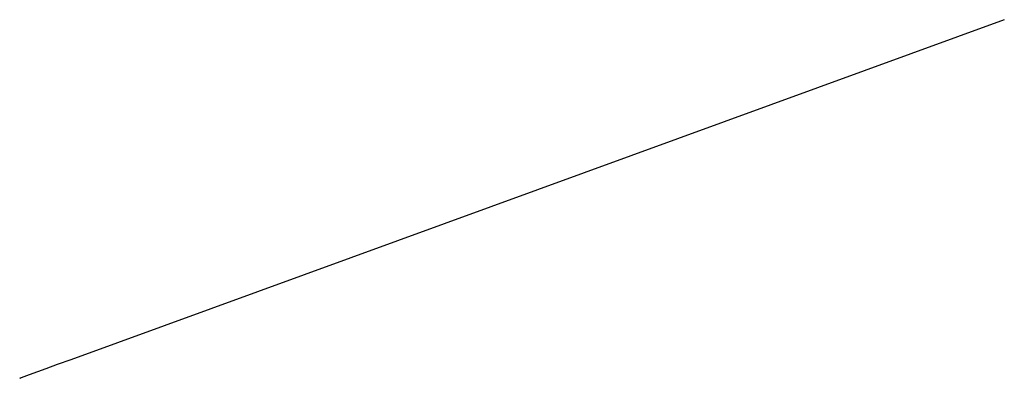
# Model space of a CAD drawing. Header units: centimetres. Extents: x 0.2 to 3.39, y 1.56 to 2.72.
import ezdxf

# ---------------------------------------------------------------- set-up
doc = ezdxf.new("R2010")
doc.units = ezdxf.units.CM
doc.layers.get('0').update_dxf_attribs({"true_color": 0x5890e1})

msp = doc.modelspace()

# ---------------------------------------------------------------- linework, layer by layer
at = {"color": 153, "true_color": 0x5890e1}
msp.add_polyline3d([(3.390689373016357, 2.722467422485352, 79.6939926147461), (0.3665133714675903, 1.621755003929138, 70.83854675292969), (0.322485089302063, 1.605729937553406, 70.68950653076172), (0.2854001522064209, 1.59223198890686, 70.53434753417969), (0.2311574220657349, 1.572489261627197, 70.23583984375), (0.2145802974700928, 1.566455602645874, 70.0947036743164), (0.2051329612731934, 1.563017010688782, 69.95561981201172), (0.2008743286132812, 1.561467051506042, 69.73628234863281), (0.2033981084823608, 1.562385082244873, 66.41447448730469)], dxfattribs=at)

doc.saveas('drawing.dxf')
